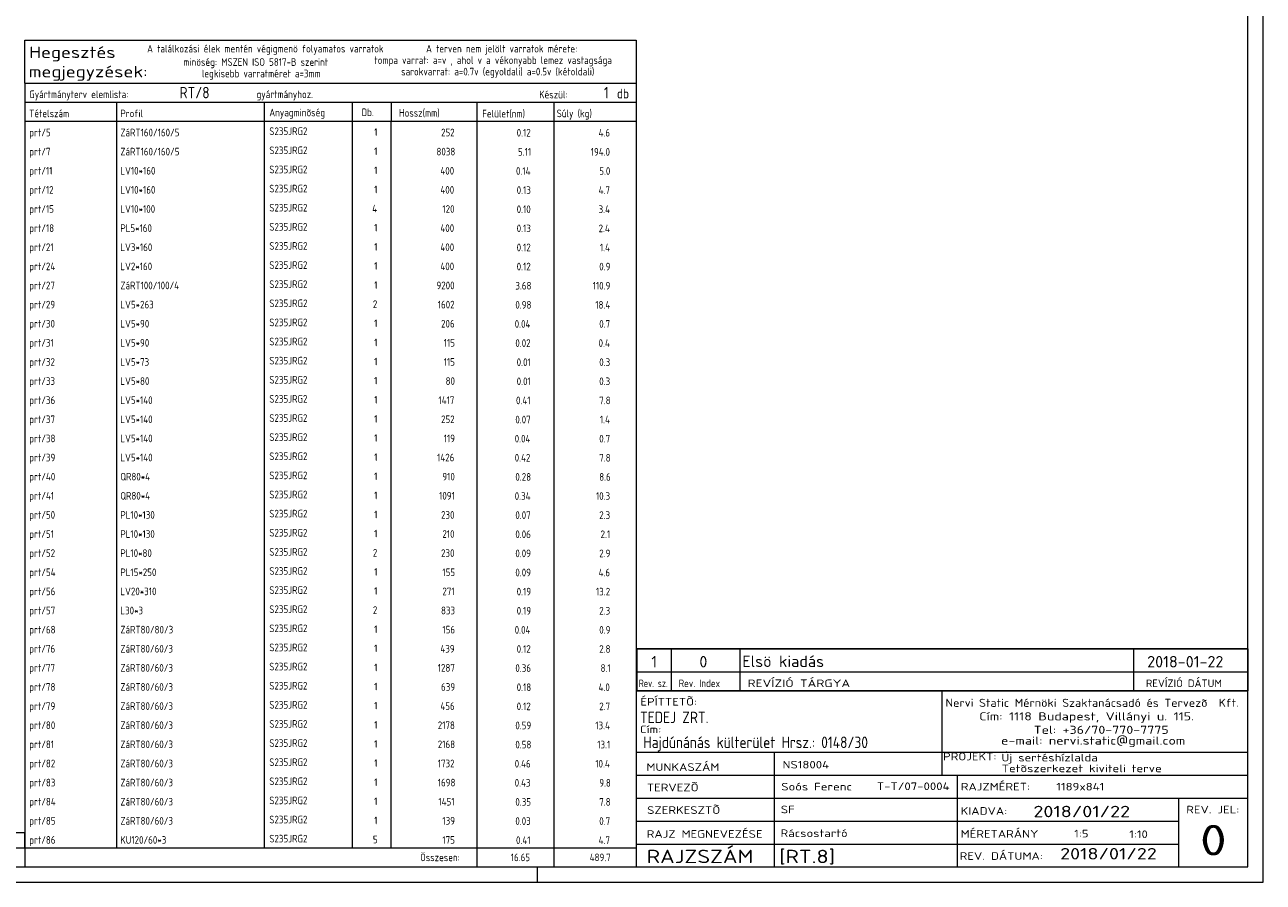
# Model space of a CAD drawing. Header units: millimetres. Extents: x 1 to 1188, y 1 to 840.
# Tile 4 of 7: x 864 to 1188, y 1 to 225. Entities that reach past the tile are written whole.
import ezdxf

# ---------------------------------------------------------------- set-up
doc = ezdxf.new("R2010")
doc.units = ezdxf.units.MM
doc.header["$LTSCALE"] = 0.6
doc.linetypes.add('XKITLINE00', pattern=[0])
doc.layers.add('DrawingSheet', color=5, linetype='Continuous', lineweight=0)
doc.layers.add('OtherObjectType', color=1, linetype='Continuous', lineweight=0)
doc.styles.add('ISOCPEUR', font='ISOCPEUR.TTF')

msp = doc.modelspace()

# ---------------------------------------------------------------- linework, layer by layer
at = {"layer": 'DrawingSheet', "color": 2, "linetype": 'XKITLINE00', "lineweight": 0}
for p, q in [((1188, 1), (1188, 840)), ((998, 1), (998, 5)), ((1, 1), (1188, 1))]:
    msp.add_line(p, q, dxfattribs=at)
at = {"layer": 'DrawingSheet', "color": 3, "linetype": 'XKITLINE00', "lineweight": 0}
for p, q in [((1184, 5), (1184, 836)), ((5, 5), (1184, 5))]:
    msp.add_line(p, q, dxfattribs=at)
at = {"layer": 'OtherObjectType', "color": 7, "linetype": 'XKITLINE00', "lineweight": 0}
for p, q in [((863.84, 210.11), (863.84, 221.36)), ((863.84, 221.36), (1023.84, 221.36)), ((1023.84, 221.36), (1023.84, 210.11)), ((863.84, 210.11), (1023.84, 210.11)), ((863.84, 210.11), (1023.84, 210.11)), ((863.84, 210.11), (863.84, 205.11)), ((1023.84, 210.11), (1023.84, 205.11)), ((863.84, 205.11), (1023.84, 205.11)), ((863.84, 205.11), (863.84, 200.11)), ((887.84, 205.11), (887.84, 200.11)), ((926.61, 200.11), (926.61, 205.11)), ((949.5, 205.11), (949.5, 200.11)), ((959.7, 205.11), (959.7, 200.23)), ((982.15, 205.11), (982.15, 200.11)), ((1002.33, 205.11), (1002.33, 200.11)), ((1023.84, 205.11), (1023.84, 200.11)), ((863.84, 200.11), (1023.84, 200.11)), ((863.84, 200.11), (863.84, 195.11)), ((887.84, 200.11), (887.84, 195.11)), ((926.61, 195.11), (926.61, 200.11)), ((949.5, 200.11), (949.5, 195.11)), ((959.67, 200.11), (959.67, 195.11)), ((982.18, 200.11), (982.18, 195.11)), ((1002.33, 200.11), (1002.33, 195.11)), ((1023.84, 200.11), (1023.84, 195.11)), ((863.84, 195.11), (863.84, 190.11)), ((887.84, 195.11), (887.84, 190.11)), ((926.61, 190.11), (926.61, 195.11)), ((949.5, 195.11), (949.5, 190.11)), ((959.67, 195.1), (959.67, 190.1)), ((982.18, 195.11), (982.18, 190.11)), ((1002.33, 195.11), (1002.33, 190.11)), ((1023.84, 195.11), (1023.84, 190.11)), ((863.84, 190.1), (863.84, 185.1)), ((887.84, 190.1), (887.84, 185.1)), ((926.61, 185.1), (926.61, 190.1)), ((949.5, 190.1), (949.5, 185.1)), ((959.67, 190.1), (959.67, 185.1)), ((982.18, 190.1), (982.18, 185.1)), ((1002.33, 190.1), (1002.33, 185.1)), ((1023.84, 190.1), (1023.84, 185.1)), ((863.84, 185.1), (863.84, 180.1)), ((887.84, 185.1), (887.84, 180.1)), ((926.61, 180.1), (926.61, 185.1)), ((949.5, 185.1), (949.5, 180.1)), ((959.67, 185.1), (959.67, 180.1)), ((982.18, 185.1), (982.18, 180.1)), ((1002.33, 185.1), (1002.33, 180.1)), ((1023.84, 185.1), (1023.84, 180.1)), ((863.84, 180.1), (863.84, 175.1)), ((887.84, 180.1), (887.84, 175.1)), ((926.61, 175.1), (926.61, 180.1)), ((949.5, 180.1), (949.5, 175.1)), ((959.67, 180.09), (959.67, 175.09)), ((982.18, 180.1), (982.18, 175.1)), ((1002.33, 180.1), (1002.33, 175.1)), ((1023.84, 180.1), (1023.84, 175.1)), ((863.84, 175.09), (863.84, 170.09)), ((887.84, 175.09), (887.84, 170.09)), ((926.61, 170.09), (926.61, 175.09)), ((949.5, 175.09), (949.5, 170.09)), ((959.67, 175.09), (959.67, 170.09)), ((982.18, 175.09), (982.18, 170.09)), ((1002.33, 175.09), (1002.33, 170.09)), ((1023.84, 175.09), (1023.84, 170.09)), ((863.84, 170.09), (863.84, 165.09)), ((887.84, 170.09), (887.84, 165.09)), ((926.61, 165.09), (926.61, 170.09)), ((949.5, 170.09), (949.5, 165.09)), ((959.67, 170.09), (959.67, 165.09)), ((982.18, 170.09), (982.18, 165.09)), ((1002.33, 170.09), (1002.33, 165.09)), ((1023.84, 170.09), (1023.84, 165.09)), ((863.84, 165.09), (863.84, 160.09)), ((887.84, 165.09), (887.84, 160.09)), ((926.61, 160.09), (926.61, 165.09)), ((949.5, 165.09), (949.5, 160.09)), ((959.67, 165.09), (959.67, 160.09)), ((982.18, 165.09), (982.18, 160.09)), ((1002.33, 165.09), (1002.33, 160.09)), ((1023.84, 165.09), (1023.84, 160.09)), ((863.84, 160.09), (863.84, 155.09)), ((887.84, 160.09), (887.84, 155.09)), ((926.61, 155.09), (926.61, 160.09)), ((949.5, 160.09), (949.5, 155.09)), ((959.67, 160.08), (959.67, 155.08)), ((982.18, 160.09), (982.18, 155.09)), ((1002.33, 160.09), (1002.33, 155.09)), ((1023.84, 160.09), (1023.84, 155.09)), ((863.84, 155.08), (863.84, 150.08)), ((887.84, 155.08), (887.84, 150.08)), ((926.61, 150.08), (926.61, 155.08)), ((949.5, 155.08), (949.5, 150.08)), ((959.67, 155.08), (959.67, 150.08)), ((982.18, 155.08), (982.18, 150.08)), ((1002.33, 155.08), (1002.33, 150.08)), ((1023.84, 155.08), (1023.84, 150.08)), ((863.84, 150.08), (863.84, 145.08)), ((887.84, 150.08), (887.84, 145.08)), ((926.61, 145.08), (926.61, 150.08)), ((949.5, 150.08), (949.5, 145.08)), ((959.67, 150.08), (959.67, 145.08)), ((982.18, 150.08), (982.18, 145.08)), ((1002.33, 150.08), (1002.33, 145.08)), ((1023.84, 150.08), (1023.84, 145.08)), ((863.84, 145.08), (863.84, 140.08)), ((887.84, 145.08), (887.84, 140.08)), ((926.61, 140.08), (926.61, 145.08)), ((949.5, 145.08), (949.5, 140.08)), ((959.67, 145.07), (959.67, 140.07)), ((982.18, 145.08), (982.18, 140.08)), ((1002.33, 145.08), (1002.33, 140.08)), ((1023.84, 145.08), (1023.84, 140.08)), ((863.84, 140.07), (863.84, 135.07)), ((887.84, 140.07), (887.84, 135.07)), ((926.61, 135.07), (926.61, 140.07)), ((949.5, 140.07), (949.5, 135.07)), ((959.67, 140.07), (959.67, 135.07)), ((982.18, 140.07), (982.18, 135.07)), ((1002.33, 140.07), (1002.33, 135.07)), ((1023.84, 140.07), (1023.84, 135.07)), ((863.84, 135.07), (863.84, 130.07)), ((887.84, 135.07), (887.84, 130.07)), ((926.61, 130.07), (926.61, 135.07)), ((949.5, 135.07), (949.5, 130.07)), ((959.67, 135.07), (959.67, 130.07)), ((982.18, 135.07), (982.18, 130.07)), ((1002.33, 135.07), (1002.33, 130.07)), ((1023.84, 135.07), (1023.84, 130.07)), ((863.84, 130.07), (863.84, 125.07)), ((887.84, 130.07), (887.84, 125.07)), ((926.61, 125.07), (926.61, 130.07)), ((949.5, 130.07), (949.5, 125.07)), ((959.67, 130.07), (959.67, 125.07)), ((982.18, 130.07), (982.18, 125.07)), ((1002.33, 130.07), (1002.33, 125.07)), ((1023.84, 130.07), (1023.84, 125.07)), ((863.84, 125.07), (863.84, 120.07)), ((887.84, 125.07), (887.84, 120.07)), ((926.61, 120.07), (926.61, 125.07)), ((949.5, 125.07), (949.5, 120.07)), ((959.67, 125.06), (959.67, 120.06)), ((982.18, 125.07), (982.18, 120.07)), ((1002.33, 125.07), (1002.33, 120.07)), ((1023.84, 125.07), (1023.84, 120.07)), ((863.84, 120.06), (863.84, 115.06)), ((887.84, 120.06), (887.84, 115.06)), ((926.61, 115.06), (926.61, 120.06)), ((949.5, 120.06), (949.5, 115.06)), ((959.67, 120.06), (959.67, 115.06)), ((982.18, 120.06), (982.18, 115.06)), ((1002.33, 120.06), (1002.33, 115.06)), ((1023.84, 120.06), (1023.84, 115.06)), ((863.84, 115.06), (863.84, 110.06)), ((887.84, 115.06), (887.84, 110.06)), ((926.61, 110.06), (926.61, 115.06)), ((949.5, 115.06), (949.5, 110.06)), ((959.67, 115.06), (959.67, 110.06)), ((982.18, 115.06), (982.18, 110.06)), ((1002.33, 115.06), (1002.33, 110.06)), ((1023.84, 115.06), (1023.84, 110.06)), ((863.84, 110.06), (863.84, 105.06)), ((887.84, 110.06), (887.84, 105.06)), ((926.61, 105.06), (926.61, 110.06)), ((949.5, 110.06), (949.5, 105.06)), ((959.67, 110.05), (959.67, 105.05)), ((982.18, 110.06), (982.18, 105.06)), ((1002.33, 110.06), (1002.33, 105.06)), ((1023.84, 110.06), (1023.84, 105.06)), ((863.84, 105.05), (863.84, 100.05)), ((887.84, 105.05), (887.84, 100.05)), ((926.61, 100.05), (926.61, 105.05)), ((949.5, 105.05), (949.5, 100.05)), ((959.67, 105.05), (959.67, 100.05)), ((982.18, 105.05), (982.18, 100.05)), ((1002.33, 105.05), (1002.33, 100.05)), ((1023.84, 105.05), (1023.84, 100.05)), ((863.84, 100.05), (863.84, 95.05)), ((887.84, 100.05), (887.84, 95.05)), ((926.61, 95.05), (926.61, 100.05)), ((949.5, 100.05), (949.5, 95.05)), ((959.67, 100.05), (959.67, 95.05)), ((982.18, 100.05), (982.18, 95.05)), ((1002.33, 100.05), (1002.33, 95.05)), ((1023.84, 100.05), (1023.84, 95.05)), ((863.84, 95.05), (863.84, 90.05)), ((887.84, 95.05), (887.84, 90.05)), ((926.61, 90.05), (926.61, 95.05)), ((949.5, 95.05), (949.5, 90.05)), ((959.67, 95.05), (959.67, 90.05)), ((982.18, 95.05), (982.18, 90.05)), ((1002.33, 95.05), (1002.33, 90.05)), ((1023.84, 95.05), (1023.84, 90.05)), ((863.84, 90.05), (863.84, 85.05)), ((887.84, 90.05), (887.84, 85.05)), ((926.61, 85.05), (926.61, 90.05)), ((949.5, 90.05), (949.5, 85.05)), ((959.67, 90.04), (959.67, 85.04)), ((982.18, 90.05), (982.18, 85.05)), ((1002.33, 90.05), (1002.33, 85.05)), ((1023.84, 90.05), (1023.84, 85.05)), ((863.84, 85.04), (863.84, 80.04)), ((887.84, 85.04), (887.84, 80.04)), ((926.61, 80.04), (926.61, 85.04)), ((949.5, 85.04), (949.5, 80.04)), ((959.67, 85.04), (959.67, 80.04)), ((982.18, 85.04), (982.18, 80.04)), ((1002.33, 85.04), (1002.33, 80.04)), ((1023.84, 85.04), (1023.84, 80.04)), ((863.84, 80.04), (863.84, 75.04)), ((887.84, 80.04), (887.84, 75.04)), ((926.61, 75.04), (926.61, 80.04)), ((949.5, 80.04), (949.5, 75.04)), ((959.67, 80.04), (959.67, 75.04)), ((982.18, 80.04), (982.18, 75.04)), ((1002.33, 80.04), (1002.33, 75.04)), ((1023.84, 80.04), (1023.84, 75.04)), ((863.84, 75.04), (863.84, 70.04)), ((887.84, 75.04), (887.84, 70.04)), ((926.61, 70.04), (926.61, 75.04)), ((949.5, 75.04), (949.5, 70.04)), ((959.67, 75.03), (959.67, 70.03)), ((982.18, 75.04), (982.18, 70.04)), ((1002.33, 75.04), (1002.33, 70.04)), ((1023.84, 75.04), (1023.84, 70.04)), ((863.84, 70.03), (863.84, 65.03)), ((887.84, 70.03), (887.84, 65.03)), ((926.61, 65.03), (926.61, 70.03)), ((949.5, 70.03), (949.5, 65.03)), ((959.67, 70.03), (959.67, 65.03)), ((982.18, 70.03), (982.18, 65.03)), ((1002.33, 70.03), (1002.33, 65.03)), ((1023.84, 70.03), (1023.84, 65.03)), ((863.84, 65.03), (863.84, 60.03)), ((887.84, 65.03), (887.84, 60.03)), ((926.61, 60.03), (926.61, 65.03)), ((949.5, 65.03), (949.5, 60.03)), ((959.67, 65.03), (959.67, 60.03)), ((982.18, 65.03), (982.18, 60.03)), ((1002.33, 65.03), (1002.33, 60.03)), ((1023.84, 65.03), (1023.84, 60.03)), ((1024, 62.05), (1184, 62.05)), ((1024, 62.05), (1024, 56.05)), ((1033, 62.05), (1033, 56.05)), ((1051, 62.05), (1051, 56.05)), ((1154, 62.05), (1154, 56.05)), ((1184, 62.05), (1184, 56.05)), ((863.84, 60.03), (863.84, 55.03)), ((887.84, 60.03), (887.84, 55.03)), ((926.61, 55.03), (926.61, 60.03)), ((949.5, 60.03), (949.5, 55.03)), ((959.67, 60.03), (959.67, 55.03)), ((982.18, 60.03), (982.18, 55.03)), ((1002.33, 60.03), (1002.33, 55.03)), ((1023.84, 60.03), (1023.84, 55.03)), ((1024, 56.05), (1024, 51.05)), ((1024, 56.05), (1184, 56.05)), ((1033, 56.05), (1033, 51.05)), ((1051, 56.05), (1051, 51.05)), ((1154, 56.05), (1154, 51.05)), ((1184, 56.05), (1184, 51.05)), ((863.84, 55.03), (863.84, 50.03)), ((887.84, 55.03), (887.84, 50.03)), ((926.61, 50.03), (926.61, 55.03)), ((949.5, 55.03), (949.5, 50.03)), ((959.67, 55.02), (959.67, 50.02)), ((982.18, 55.03), (982.18, 50.03)), ((1002.33, 55.03), (1002.33, 50.03)), ((1023.84, 55.03), (1023.84, 50.03)), ((863.84, 50.02), (863.84, 45.02)), ((887.84, 50.02), (887.84, 45.02)), ((926.61, 45.02), (926.61, 50.02)), ((949.5, 50.02), (949.5, 45.02)), ((959.67, 50.02), (959.67, 45.02)), ((982.18, 50.02), (982.18, 45.02)), ((1002.33, 50.02), (1002.33, 45.02)), ((1023.84, 51.05), (1023.84, 6.75)), ((1023.84, 51.05), (1184, 51.05)), ((1023.84, 50.02), (1023.84, 45.02)), ((1184, 51.05), (1024, 51.05)), ((1103.84, 51), (1103.84, 35)), ((1183.98, 5), (1184, 51.05)), ((863.84, 45.02), (863.84, 40.02)), ((887.84, 45.02), (887.84, 40.02)), ((926.61, 40.02), (926.61, 45.02)), ((949.5, 45.02), (949.5, 40.02)), ((959.67, 45.02), (959.67, 40.02)), ((982.18, 45.02), (982.18, 40.02)), ((1002.33, 45.02), (1002.33, 40.02)), ((1023.84, 45.02), (1023.84, 40.02)), ((863.84, 40.02), (863.84, 35.02)), ((887.84, 40.02), (887.84, 35.02)), ((926.61, 35.02), (926.61, 40.02)), ((949.5, 40.02), (949.5, 35.02)), ((959.67, 40.01), (959.67, 35.01)), ((982.18, 40.02), (982.18, 35.02)), ((1002.33, 40.02), (1002.33, 35.02)), ((1023.84, 40.02), (1023.84, 35.02)), ((863.84, 35.01), (863.84, 30.01)), ((887.84, 35.01), (887.84, 30.01)), ((926.61, 30.01), (926.61, 35.01)), ((949.5, 35.01), (949.5, 30.01)), ((959.67, 35.01), (959.67, 30.01)), ((982.18, 35.01), (982.18, 30.01)), ((1002.33, 35.01), (1002.33, 30.01)), ((1023.84, 35.01), (1023.84, 30.01)), ((1023.98, 35), (1183.98, 35)), ((1059.98, 35), (1059.98, 5)), ((1103.84, 35), (1103.84, 29)), ((863.84, 30.01), (863.84, 25.01)), ((887.84, 30.01), (887.84, 25.01)), ((926.61, 25.01), (926.61, 30.01)), ((949.5, 30.01), (949.5, 25.01)), ((959.67, 30.01), (959.67, 25.01)), ((982.18, 30.01), (982.18, 25.01)), ((1002.33, 30.01), (1002.33, 25.01)), ((1023.84, 30.01), (1023.84, 25.01)), ((1023.98, 29), (1107.84, 29)), ((1107.84, 29), (1107.84, 5)), ((1107.84, 29), (1183.84, 29)), ((863.84, 25.01), (863.84, 20.01)), ((887.84, 25.01), (887.84, 20.01)), ((926.61, 20.01), (926.61, 25.01)), ((949.5, 25.01), (949.5, 20.01)), ((959.67, 25.01), (959.67, 20.01)), ((982.18, 25.01), (982.18, 20.01)), ((1002.33, 25.01), (1002.33, 20.01)), ((1023.84, 25.01), (1023.84, 20.01)), ((1023.98, 23), (1183.98, 23)), ((1165.84, 23), (1165.84, 5)), ((863.84, 20.01), (863.84, 15.01)), ((887.84, 20.01), (887.84, 15.01)), ((926.61, 15.01), (926.61, 20.01)), ((949.5, 20.01), (949.5, 15.01)), ((959.67, 20), (959.67, 15)), ((982.18, 20.01), (982.18, 15.01)), ((1002.33, 20.01), (1002.33, 15.01)), ((1023.84, 20.01), (1023.84, 15.01)), ((1023.98, 17), (1165.84, 17)), ((819.84, 14), (863.84, 14)), ((863.84, 15), (863.84, 10)), ((863.84, 10), (863.84, 14)), ((887.84, 15), (887.84, 10)), ((926.61, 10), (926.61, 15)), ((949.5, 15), (949.5, 10)), ((959.67, 15), (959.67, 10)), ((982.18, 15), (982.18, 10)), ((1002.33, 15), (1002.33, 10)), ((1023.84, 15), (1023.84, 10)), ((819.84, 10), (863.84, 10)), ((863.84, 10), (1023.84, 10)), ((863.84, 10), (863.84, 5)), ((982.19, 10), (982.19, 5)), ((1002.31, 10), (1002.31, 5)), ((1023.84, 10), (1023.84, 5)), ((1023.98, 11), (1165.98, 11)), ((863.84, 5), (1023.84, 5)), ((1023.98, 5), (1183.98, 5))]:
    msp.add_line(p, q, dxfattribs=at)
at = {"layer": 'OtherObjectType', "color": 1, "linetype": 'XKITLINE00', "lineweight": 0}
for p, q in [((1184, 62.05), (1024, 62.05)), ((1024, 56.05), (1184, 56.05))]:
    msp.add_line(p, q, dxfattribs=at)

# ---------------------------------------------------------------- texts
at = {"layer": 'OtherObjectType', "color": 7, "style": 'ISOCPEUR'}
for s, height, width, p in [('A találkozási élek mentén végigmenö folyamatos varratok', 2, 0.85, (895.84, 218.11)), ('A terven nem jelölt varratok mérete:', 2, 0.85, (968.86, 218.11)), ('Hegesztés', 3, 1.19, (864.99, 216.67)), ('tompa varrat: a=v , ahol v a vékonyabb lemez vastagsága', 2, 0.85, (955.34, 215.11)), ('megjegyzések:', 3, 1.19, (864.84, 211.61)), ('minöség: MSZEN ISO 5817-B szerint', 2, 0.85, (905.34, 214.61)), ('legkisebb varratméret a=3mm', 2, 0.85, (910.16, 211.61)), ('sarokvarrat: a=0.7v (egyoldali) a=0.5v (kétoldali)', 2, 0.85, (962.34, 212.11)), ('Gyártmányterv elemlista:                               gyártmányhoz.', 2, 0.85, (864.99, 206.17)), ('Készül:', 2, 0.85, (998.47, 206.11)), ('db', 2.5, 0.85, (1018.84, 206.11)), ('Tételszám', 2, 0.85, (864.99, 201.17)), ('Profil', 2, 0.85, (888.84, 201.17)), ('Anyagminõség', 2, 0.85, (927.83, 201.4)), ('Db.', 2, 0.85, (951.96, 201.46)), ('Hossz(mm)', 2, 0.85, (961.78, 201.31)), ('Felület(nm)', 2, 0.85, (983.56, 201.11)), ('Súly (kg)', 2, 0.85, (1003.05, 201.17)), ('1', 3, 1.017001, (1027.82, 57.2)), ('0', 3, 1.017001, (1040.4, 57.2)), ('Elsö kiadás', 3, 1.017001, (1051.63, 57.31)), ('2018-01-22', 3, 1.017001, (1157.62, 57.2)), ('Rev. sz.', 2, 0.68, (1024.54, 52.05)), ('Rev. Index', 2, 0.85, (1035, 52.05)), ('REVÍZIÓ TÁRGYA', 2, 1.275, (1053, 52.05)), ('REVÍZIÓ DÁTUM', 2, 1.02, (1157.28, 52.05)), ('ÉPÍTTETÕ:', 2, 1.211571, (1024.96, 47.22)), ('Nervi Static Mérnöki\xa0Szaktanácsadó\xa0és\xa0Tervezõ  Kft.', 2.1176, 1.08375, (1104.84, 46.88)), ('TEDEJ ZRT.', 3, 0.85, (1024.87, 42.62)), ('Cím:\xa01118 Budapest, Villányi u. 115.', 2.1176, 1.250101, (1113.68, 43.35)), ('Cím:', 2, 1.211571, (1024.84, 40)), ('Hajdúnánás külterület Hrsz.: 0148/30', 3, 0.85, (1025.73, 36.1)), ('e-mail:\xa0nervi.static@gmail.com', 2.1176, 1.250101, (1119.38, 37)), ('Tel:\xa0+36/70-770-7775', 2.1176, 1.250101, (1127.91, 39.82)), ('MUNKASZÁM', 2, 1.211571, (1026.55, 30.12)), ('NS18004', 2, 1.211571, (1062.17, 30.76)), ('PROJEKT:', 2, 1.211571, (1104.18, 32.9)), ('Új sertéshízlalda', 2, 1.211571, (1119.47, 32.6)), ('Tetõszerkezet kiviteli terve', 2, 1.211571, (1119.54, 29.78)), ('TERVEZÕ', 2, 1.211571, (1026.63, 24.79)), ('Soós Ferenc', 2, 1.211571, (1061.84, 25)), ('T-T/07-0004', 2, 1.211571, (1086.86, 25.11)), ('RAJZMÉRET:', 2, 1.211571, (1108.84, 25)), ('1189x841', 2, 1.211571, (1133.84, 25)), ('SZERKESZTÕ', 2, 1.211571, (1026.72, 18.87)), ('SF', 2, 1.211571, (1061.72, 19.04)), ('KIADVA:', 2, 1.211571, (1108.78, 18.64)), ('2018/01/22', 3, 1.275, (1127.84, 18)), ('REV. JEL:', 2, 1.211571, (1167.84, 19)), ('RAJZ MEGNEVEZÉSE', 2, 1.211571, (1026.62, 12.62)), ('Rácsostartó', 2, 1.211571, (1061.65, 12.82)), ('MÉRETARÁNY', 2, 1.211571, (1108.78, 12.65)), ('1:5', 2, 1.211571, (1138.51, 12.72)), ('1:10', 2, 1.211571, (1152.92, 12.55)), ('0', 8, 1.275, (1171.45, 8)), ('RAJZSZÁM', 3.5, 1.211571, (1026.62, 6)), ('[RT.8]', 3.5, 1.211571, (1061.3, 5.99)), ('2018/01/22', 3, 1.275, (1134.83, 6.95)), ('Összesen:', 2, 0.85, (967.33, 6.5)), ('REV. DÁTUMA:', 2, 1.211571, (1108.53, 6.85))]:
    msp.add_text(s, height=height, dxfattribs=dict(at, width=width)).set_placement(p)
at = {"layer": 'OtherObjectType', "color": 5, "style": 'ISOCPEUR', "width": 0.85}
for s, height, p in [('RT/8', 3, (904.32, 206.11)), ('1', 3, (1015.41, 206.11)), ('prt/5', 2, (864.99, 196.17)), ('ZáRT160/160/5', 2, (888.84, 196.17)), ('S235JRG2', 2, (927.83, 196.51)), ('1', 2, (955.28, 196.28)), ('252', 2, (972.78, 196.17)), ('0.12', 2, (992.58, 196.11)), ('4.6', 2, (1014.02, 196.11)), ('prt/7', 2, (864.99, 191.17)), ('ZáRT160/160/5', 2, (888.84, 191.17)), ('S235JRG2', 2, (927.83, 191.51)), ('1', 2, (955.28, 191.27)), ('8038', 2, (971.58, 191.17)), ('5.11', 2, (992.92, 191.1)), ('194.0', 2, (1011.96, 191.1)), ('prt/11', 2, (864.99, 186.16)), ('LV10*160', 2, (888.84, 186.16)), ('S235JRG2', 2, (927.83, 186.5)), ('1', 2, (955.28, 186.27)), ('400', 2, (972.61, 186.16)), ('0.14', 2, (992.4, 186.1)), ('5.0', 2, (1014.19, 186.1)), ('prt/12', 2, (864.99, 181.16)), ('LV10*160', 2, (888.84, 181.16)), ('S235JRG2', 2, (927.83, 181.5)), ('1', 2, (955.28, 181.27)), ('400', 2, (972.61, 181.16)), ('0.13', 2, (992.58, 181.1)), ('4.7', 2, (1014.02, 181.1)), ('prt/15', 2, (864.99, 176.16)), ('LV10*100', 2, (888.84, 176.16)), ('S235JRG2', 2, (927.83, 176.5)), ('4', 2, (954.76, 176.26)), ('120', 2, (973.13, 176.16)), ('0.10', 2, (992.58, 176.09)), ('3.4', 2, (1014.02, 176.09)), ('prt/18', 2, (864.99, 171.15)), ('PL5*160', 2, (888.84, 171.15)), ('S235JRG2', 2, (927.83, 171.49)), ('1', 2, (955.28, 171.26)), ('400', 2, (972.61, 171.15)), ('0.13', 2, (992.58, 171.09)), ('2.4', 2, (1014.02, 171.09)), ('prt/21', 2, (864.99, 166.15)), ('LV3*160', 2, (888.84, 166.15)), ('S235JRG2', 2, (927.83, 166.49)), ('1', 2, (955.28, 166.26)), ('400', 2, (972.61, 166.15)), ('0.12', 2, (992.58, 166.09)), ('1.4', 2, (1014.36, 166.09)), ('prt/24', 2, (864.99, 161.15)), ('LV2*160', 2, (888.84, 161.15)), ('S235JRG2', 2, (927.83, 161.49)), ('1', 2, (955.28, 161.26)), ('400', 2, (972.61, 161.15)), ('0.12', 2, (992.58, 161.09)), ('0.9', 2, (1014.19, 161.09)), ('prt/27', 2, (864.99, 156.15)), ('ZáRT100/100/4', 2, (888.84, 156.15)), ('S235JRG2', 2, (927.83, 156.48)), ('1', 2, (955.28, 156.25)), ('9200', 2, (971.58, 156.15)), ('3.68', 2, (992.23, 156.08)), ('110.9', 2, (1012.47, 156.08)), ('prt/29', 2, (864.99, 151.14)), ('LV5*263', 2, (888.84, 151.14)), ('S235JRG2', 2, (927.83, 151.48)), ('2', 2, (954.94, 151.25)), ('1602', 2, (971.92, 151.14)), ('0.98', 2, (992.23, 151.08)), ('18.4', 2, (1013.16, 151.08)), ('prt/30', 2, (864.99, 146.14)), ('LV5*90', 2, (888.84, 146.14)), ('S235JRG2', 2, (927.83, 146.48)), ('1', 2, (955.28, 146.25)), ('206', 2, (972.78, 146.14)), ('0.04', 2, (992.06, 146.08)), ('0.7', 2, (1014.19, 146.08)), ('prt/31', 2, (864.99, 141.14)), ('LV5*90', 2, (888.84, 141.14)), ('S235JRG2', 2, (927.83, 141.48)), ('1', 2, (955.28, 141.24)), ('115', 2, (973.47, 141.14)), ('0.02', 2, (992.23, 141.07)), ('0.4', 2, (1014.02, 141.07)), ('prt/32', 2, (864.99, 136.13)), ('LV5*73', 2, (888.84, 136.13)), ('S235JRG2', 2, (927.83, 136.47)), ('1', 2, (955.28, 136.24)), ('115', 2, (973.47, 136.13)), ('0.01', 2, (992.58, 136.07)), ('0.3', 2, (1014.19, 136.07)), ('prt/33', 2, (864.99, 131.13)), ('LV5*80', 2, (888.84, 131.13)), ('S235JRG2', 2, (927.83, 131.47)), ('1', 2, (955.28, 131.24)), ('80', 2, (973.98, 131.13)), ('0.01', 2, (992.58, 131.07)), ('0.3', 2, (1014.19, 131.07)), ('prt/36', 2, (864.99, 126.13)), ('LV5*140', 2, (888.84, 126.13)), ('S235JRG2', 2, (927.83, 126.47)), ('1', 2, (955.28, 126.24)), ('1417', 2, (972.09, 126.13)), ('0.41', 2, (992.4, 126.07)), ('7.8', 2, (1014.19, 126.07)), ('prt/37', 2, (864.99, 121.13)), ('LV5*140', 2, (888.84, 121.13)), ('S235JRG2', 2, (927.83, 121.46)), ('1', 2, (955.28, 121.23)), ('252', 2, (972.78, 121.13)), ('0.07', 2, (992.23, 121.06)), ('1.4', 2, (1014.36, 121.06)), ('prt/38', 2, (864.99, 116.12)), ('LV5*140', 2, (888.84, 116.12)), ('S235JRG2', 2, (927.83, 116.46)), ('1', 2, (955.28, 116.23)), ('119', 2, (973.47, 116.12)), ('0.04', 2, (992.06, 116.06)), ('0.7', 2, (1014.19, 116.06)), ('S235JRG2', 2, (927.83, 111.46)), ('prt/39', 2, (864.99, 111.12)), ('LV5*140', 2, (888.84, 111.12)), ('1', 2, (955.28, 111.23)), ('1426', 2, (971.75, 111.12)), ('0.42', 2, (992.06, 111.06)), ('7.8', 2, (1014.19, 111.06)), ('prt/40', 2, (864.99, 106.12)), ('QR80*4', 2, (888.84, 106.12)), ('S235JRG2', 2, (927.83, 106.46)), ('1', 2, (955.28, 106.22)), ('910', 2, (973.13, 106.12)), ('0.28', 2, (992.23, 106.05)), ('8.6', 2, (1014.19, 106.05)), ('prt/41', 2, (864.99, 101.11)), ('QR80*4', 2, (888.84, 101.11)), ('S235JRG2', 2, (927.83, 101.45)), ('1', 2, (955.28, 101.22)), ('1091', 2, (972.27, 101.11)), ('0.34', 2, (992.06, 101.05)), ('10.3', 2, (1013.33, 101.05)), ('prt/50', 2, (864.99, 96.11)), ('PL10*130', 2, (888.84, 96.11)), ('S235JRG2', 2, (927.83, 96.45)), ('1', 2, (955.28, 96.22)), ('230', 2, (972.78, 96.11)), ('0.07', 2, (992.23, 96.05)), ('2.3', 2, (1014.19, 96.05)), ('prt/51', 2, (864.99, 91.11)), ('PL10*130', 2, (888.84, 91.11)), ('S235JRG2', 2, (927.83, 91.45)), ('1', 2, (955.28, 91.22)), ('210', 2, (973.13, 91.11)), ('0.06', 2, (992.23, 91.05)), ('2.1', 2, (1014.54, 91.05)), ('prt/52', 2, (864.99, 86.11)), ('PL10*80', 2, (888.84, 86.11)), ('S235JRG2', 2, (927.83, 86.44)), ('2', 2, (954.94, 86.21)), ('230', 2, (972.78, 86.11)), ('0.09', 2, (992.23, 86.04)), ('2.9', 2, (1014.19, 86.04)), ('prt/54', 2, (864.99, 81.1)), ('PL15*250', 2, (888.84, 81.1)), ('S235JRG2', 2, (927.83, 81.44)), ('1', 2, (955.28, 81.21)), ('155', 2, (973.13, 81.1)), ('0.09', 2, (992.23, 81.04)), ('4.6', 2, (1014.02, 81.04)), ('prt/56', 2, (864.99, 76.1)), ('LV20*310', 2, (888.84, 76.1)), ('S235JRG2', 2, (927.83, 76.44)), ('1', 2, (955.28, 76.21)), ('271', 2, (973.13, 76.1)), ('0.19', 2, (992.58, 76.04)), ('13.2', 2, (1013.33, 76.04)), ('prt/57', 2, (864.99, 71.1)), ('L30*3', 2, (888.84, 71.1)), ('S235JRG2', 2, (927.83, 71.44)), ('2', 2, (954.94, 71.2)), ('833', 2, (972.78, 71.1)), ('0.19', 2, (992.58, 71.03)), ('2.3', 2, (1014.19, 71.03)), ('prt/68', 2, (864.99, 66.09)), ('ZáRT80/80/3', 2, (888.84, 66.09)), ('S235JRG2', 2, (927.83, 66.43)), ('1', 2, (955.28, 66.2)), ('156', 2, (973.13, 66.09)), ('0.04', 2, (992.06, 66.03)), ('0.9', 2, (1014.19, 66.03)), ('prt/76', 2, (864.99, 61.09)), ('ZáRT80/60/3', 2, (888.84, 61.09)), ('S235JRG2', 2, (927.83, 61.43)), ('1', 2, (955.28, 61.2)), ('439', 2, (972.61, 61.09)), ('0.12', 2, (992.58, 61.03)), ('2.8', 2, (1014.19, 61.03)), ('ZáRT80/60/3', 2, (888.84, 56.09)), ('S235JRG2', 2, (927.83, 56.43)), ('prt/77', 2, (864.99, 56.09)), ('1', 2, (955.28, 56.2)), ('1287', 2, (971.92, 56.09)), ('0.36', 2, (992.23, 56.03)), ('8.1', 2, (1014.54, 56.03)), ('prt/78', 2, (864.99, 51.09)), ('ZáRT80/60/3', 2, (888.84, 51.09)), ('S235JRG2', 2, (927.83, 51.42)), ('1', 2, (955.28, 51.19)), ('639', 2, (972.78, 51.09)), ('0.18', 2, (992.58, 51.02)), ('4.0', 2, (1014.02, 51.02)), ('prt/79', 2, (864.99, 46.08)), ('ZáRT80/60/3', 2, (888.84, 46.08)), ('S235JRG2', 2, (927.83, 46.42)), ('1', 2, (955.28, 46.19)), ('456', 2, (972.61, 46.08)), ('0.12', 2, (992.58, 46.02)), ('2.7', 2, (1014.19, 46.02)), ('prt/80', 2, (864.99, 41.08)), ('ZáRT80/60/3', 2, (888.84, 41.08)), ('S235JRG2', 2, (927.83, 41.42)), ('1', 2, (955.28, 41.19)), ('2178', 2, (971.92, 41.08)), ('0.59', 2, (992.23, 41.02)), ('13.4', 2, (1013.16, 41.02)), ('prt/81', 2, (864.99, 36.08)), ('ZáRT80/60/3', 2, (888.84, 36.08)), ('S235JRG2', 2, (927.83, 36.42)), ('1', 2, (955.28, 36.18)), ('2168', 2, (971.92, 36.08)), ('0.58', 2, (992.23, 36.01)), ('13.1', 2, (1013.68, 36.01)), ('prt/82', 2, (864.99, 31.07)), ('ZáRT80/60/3', 2, (888.84, 31.07)), ('S235JRG2', 2, (927.83, 31.41)), ('1', 2, (955.28, 31.18)), ('1732', 2, (971.92, 31.07)), ('0.46', 2, (992.06, 31.01)), ('10.4', 2, (1013.16, 31.01)), ('prt/83', 2, (864.99, 26.07)), ('ZáRT80/60/3', 2, (888.84, 26.07)), ('S235JRG2', 2, (927.83, 26.41)), ('1', 2, (955.28, 26.18)), ('1698', 2, (971.92, 26.07)), ('0.43', 2, (992.06, 26.01)), ('9.8', 2, (1014.19, 26.01)), ('prt/84', 2, (864.99, 21.07)), ('ZáRT80/60/3', 2, (888.84, 21.07)), ('S235JRG2', 2, (927.83, 21.41)), ('1', 2, (955.28, 21.18)), ('1451', 2, (972.09, 21.07)), ('0.35', 2, (992.23, 21.01)), ('7.8', 2, (1014.19, 21.01)), ('prt/85', 2, (864.99, 16.07)), ('ZáRT80/60/3', 2, (888.84, 16.07)), ('S235JRG2', 2, (927.83, 16.4)), ('1', 2, (955.28, 16.17)), ('139', 2, (973.13, 16.07)), ('0.03', 2, (992.23, 16)), ('0.7', 2, (1014.19, 16)), ('prt/86', 2, (864.99, 11.06)), ('KU120/60*3', 2, (888.84, 11.06)), ('S235JRG2', 2, (927.83, 11.4)), ('5', 2, (954.94, 11.17)), ('175', 2, (973.13, 11.06)), ('0.41', 2, (992.4, 11)), ('4.7', 2, (1014.02, 11)), ('16.65', 2, (991.03, 6.5)), ('489.7', 2, (1011.69, 6.5))]:
    msp.add_text(s, height=height, dxfattribs=at).set_placement(p)

doc.saveas('drawing.dxf')
